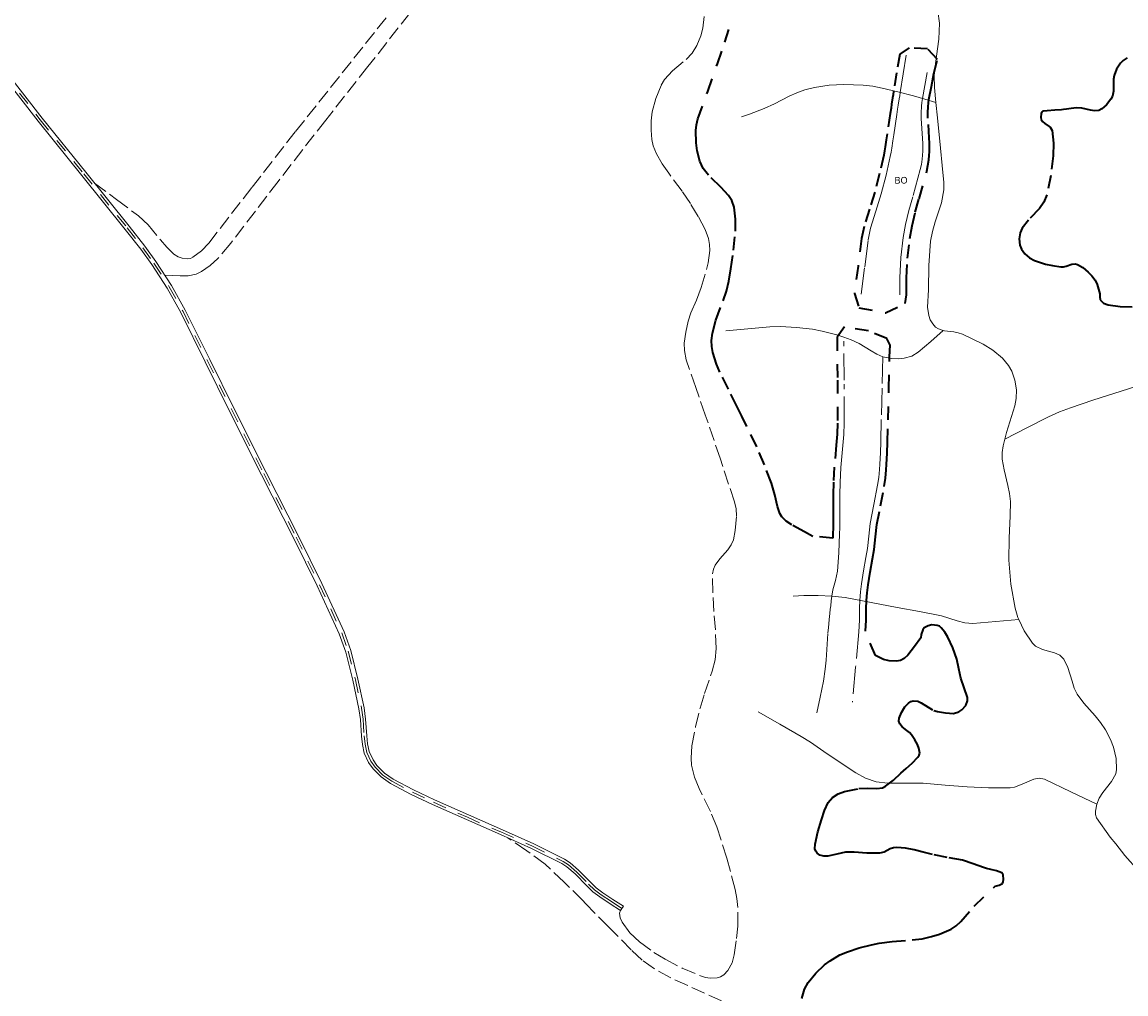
# Model space of a CAD drawing. Header units: metres. Extents: x 397317 to 400830, y 4588008 to 4590370.
# Tile 73 of 88: x 399092 to 399505, y 4589631 to 4589994. Entities that reach past the tile are written whole.
import ezdxf
from ezdxf.enums import TextEntityAlignment as Align

# ---------------------------------------------------------------- set-up
doc = ezdxf.new("R2010")
doc.units = ezdxf.units.M
doc.header["$MEASUREMENT"] = 0
for name, pattern in [('bt5mv20_nopinta', [10, 5, -5]), ('bt5mv20_tlin1', [7, 5.25, -1.75]), ('bt5mv20_tlin4', [17.375, 10, -2.75, 1.875, -2.75])]:
    doc.linetypes.add(name, pattern=pattern)
for name, color, linetype, lineweight in [('COB01_CN', 7, 'Continuous', 15), ('COB01_LN', 7, 'Continuous', 15), ('FLU01_LN', 7, 'Continuous', 15), ('PAR01_LN', 7, 'Continuous', 15), ('TAL01_LN', 7, 'Continuous', 15), ('VIA16_LN', 7, 'Continuous', 15), ('VIA19_LN', 7, 'Continuous', 15)]:
    doc.layers.add(name, color=color, linetype=linetype, lineweight=lineweight)
doc.styles.add('034', font='txt')

msp = doc.modelspace()

# ---------------------------------------------------------------- linework, layer by layer
at = {"layer": 'COB01_LN', "color": 92, "linetype": 'bt5mv20_nopinta', "lineweight": 35}
for points in [[(399422.05, 4589756.24, 157.07), (399420.6, 4589755.57, 157.42), (399419.16, 4589755.27, 157.74), (399416.42, 4589755.37, 158.33), (399414.29, 4589755.91, 158.78), (399411.23, 4589757.42, 159.44), (399407.55, 4589766.44, 159.19), (399407.75, 4589770.57, 158.33), (399407.8, 4589775, 157.38), (399407.91, 4589777.87, 157.19), (399408.01, 4589779.43, 157.59), (399408.15, 4589780.87, 158.49), (399408.5, 4589783.77, 160.47), (399409.3, 4589788.6, 162.95), (399410.19, 4589793.56, 165.28), (399410.74, 4589797.05, 166.41), (399411.27, 4589801.73, 166.99), (399411.8, 4589806.32, 167.32), (399413.14, 4589813.38, 168.47), (399414.55, 4589820.59, 169.6), (399414.99, 4589823.65, 169.83), (399415.32, 4589826.73, 169.64), (399415.45, 4589828.75, 169.17), (399415.59, 4589833.04, 167.54), (399415.73, 4589837.17, 165.67), (399415.96, 4589845.5, 162.11), (399416.26, 4589857.24, 157.96), (399416.55, 4589868.97, 153.81), (399416.82, 4589873.35, 154.24), (399415.49, 4589875.82, 154.48), (399408.64, 4589878.68, 155.4), (399399.69, 4589880.2, 156.22), (399397, 4589876.31, 157.65), (399397.02, 4589860.27, 161.96), (399397.03, 4589844.26, 166.26), (399396.91, 4589840.09, 167.66), (399396.63, 4589836.02, 169.39), (399395.88, 4589827.82, 173.09), (399395.54, 4589822.18, 175.08), (399395.45, 4589817.45, 175.94), (399395.43, 4589812.56, 175.95), (399395.43, 4589809.31, 175.48), (399395.4, 4589805.14, 174.23), (399395.37, 4589802.91, 173.2), (399395.31, 4589801.27, 172.28), (399387.81, 4589801.9, 175.94), (399384.8, 4589803.64, 177.42), (399379.97, 4589806.2, 179.11), (399377.87, 4589807.64, 179.62), (399376.26, 4589809.28, 179.84), (399375.55, 4589810.49, 179.83), (399374.63, 4589813.05, 179.61), (399373.6, 4589817.48, 179.12), (399372.37, 4589821.83, 178.88), (399369.75, 4589828.69, 179.03), (399366.88, 4589835.44, 179.36), (399363.16, 4589843.03, 180.37), (399361.3, 4589846.82, 180.9), (399359.43, 4589850.61, 181.15), (399356.29, 4589856.93, 180.97), (399353.15, 4589863.34, 180.76), (399351.88, 4589866.21, 180.76), (399350.47, 4589870.66, 180.76), (399350.09, 4589872.9, 180.76), (399350.01, 4589875.11, 180.76), (399350.32, 4589877.88, 180.76), (399351.61, 4589882.71, 180.77), (399354.35, 4589889.96, 180.81), (399355.61, 4589893.59, 180.87), (399356.5, 4589897.23, 180.95), (399357.25, 4589901.88, 181.43), (399358.21, 4589908.92, 182.93), (399358.94, 4589915.97, 184.38), (399359, 4589920.45, 185.04), (399358.43, 4589924.94, 185.4), (399357.57, 4589927.41, 185.38), (399356.33, 4589929.35, 185.29), (399353.48, 4589932.45, 184.99), (399348.81, 4589936.93, 184.46), (399346.9, 4589939.38, 184.24), (399345.64, 4589942.12, 184.11), (399344.68, 4589946, 184.02), (399344.21, 4589949.02, 183.95), (399344.08, 4589953.55, 183.91), (399344.36, 4589955.76, 183.92), (399344.92, 4589957.9, 183.96), (399348.56, 4589968.2, 184.4), (399352.23, 4589978.51, 185.05), (399355, 4589986.54, 185.8), (399357.54, 4589994.57, 186.45)], [(399403.43, 4589892.72, 167.82), (399405.11, 4589887.31, 164.95), (399414.97, 4589885.48, 163.12), (399422.43, 4589889, 159.13), (399422.85, 4589892.14, 155.8), (399422.88, 4589895.35, 155.92), (399422.92, 4589898.51, 156.04), (399423.28, 4589905.87, 156.03), (399424.15, 4589913.18, 156), (399424.97, 4589917.98, 156.41), (399426.15, 4589923.06, 157.14), (399427.6, 4589928.11, 157.87), (399430.46, 4589938.38, 159.34), (399430.9, 4589940.48, 159.62), (399431.23, 4589942.56, 159.89), (399431.4, 4589944.19, 159.93), (399431.49, 4589945.79, 159.66), (399431.49, 4589948.81, 158.35), (399431.39, 4589950.78, 157.07), (399430.86, 4589958.16, 151.09), (399430.82, 4589960.18, 149.81), (399430.92, 4589962.53, 148.97), (399431.05, 4589963.75, 148.87), (399431.27, 4589965.13, 149.09), (399432.15, 4589969.97, 150.4), (399433.04, 4589974.84, 151.72), (399434.4, 4589980.13, 152.7), (399430.74, 4589984.08, 153.65), (399423.84, 4589984.5, 154.33), (399420.32, 4589982.12, 155.91), (399419.19, 4589975.17, 153.58), (399418.05, 4589968.22, 151.24), (399417.85, 4589966.97, 150.96), (399417.66, 4589965.75, 150.93), (399417.3, 4589963.41, 151.57), (399417.08, 4589961.92, 152.41), (399416.79, 4589959.96, 153.95), (399415.68, 4589952.36, 161.96), (399415.32, 4589950.12, 163.93), (399414.88, 4589947.42, 165.53), (399414.63, 4589945.93, 165.98), (399414.34, 4589944.33, 166.09), (399412.79, 4589937.46, 165.58), (399410.98, 4589930.6, 165.07), (399409.02, 4589924.23, 164.36), (399407.01, 4589917.7, 163.83), (399406.11, 4589913.18, 164.17), (399404.76, 4589902.9, 166), (399403.43, 4589892.72, 167.82)], [(399505.35, 4589980.71, 174.58), (399503.83, 4589979.69, 173.61), (399502.84, 4589978.7, 173.32), (399501.41, 4589976.49, 173.37), (399500.53, 4589974.17, 173.55), (399500.22, 4589972.74, 173.7), (399500.18, 4589971.28, 173.86), (399500.25, 4589968.3, 174.19), (399499.85, 4589966.35, 174.41), (399499.27, 4589965.26, 174.52), (399497.67, 4589963.19, 174.74), (399495.93, 4589961.63, 174.77), (399494.74, 4589961.1, 174.52), (399493.18, 4589960.97, 173.8), (399491.61, 4589961.18, 172.73), (399488.45, 4589961.91, 169.99), (399486.39, 4589962.02, 168.1), (399484.43, 4589961.79, 165.71), (399482.71, 4589961.57, 163.18), (399481.53, 4589961.42, 161.96), (399480.8, 4589961.33, 161.59), (399478.37, 4589961.12, 161.09), (399475.5, 4589960.91, 160.66), (399473.87, 4589960.77, 160.37), (399473.46, 4589960.52, 160.25), (399473.19, 4589959.96, 160.12), (399473.02, 4589958.48, 159.9), (399473.15, 4589957.66, 159.84), (399473.71, 4589956.89, 159.84), (399474.62, 4589956.22, 159.84), (399476.61, 4589954.82, 159.84), (399477.32, 4589953.58, 159.84), (399477.81, 4589948.84, 159.84), (399477.72, 4589944.09, 159.84), (399476.83, 4589936.77, 159.84), (399475.36, 4589929.51, 159.84), (399474.26, 4589926.84, 159.64), (399472.55, 4589924.44, 159.13), (399468.46, 4589920.04, 157.69), (399466.16, 4589917.09, 156.86), (399465.31, 4589915.29, 156.58), (399464.96, 4589913.16, 156.46), (399465.22, 4589910.79, 156.46), (399465.79, 4589909.26, 156.5), (399467.08, 4589907.45, 156.58), (399468.82, 4589906.03, 156.7), (399470.73, 4589904.96, 156.89), (399474.76, 4589903.62, 157.46), (399477.39, 4589903.13, 157.99), (399480.5, 4589902.66, 158.85), (399481.53, 4589902.67, 159.42), (399482.56, 4589902.94, 160.3), (399484.61, 4589903.66, 162.43), (399485.97, 4589903.78, 163.63), (399486.76, 4589903.56, 164.08), (399488.78, 4589902.35, 164.7), (399490.81, 4589900.62, 164.88), (399492.15, 4589899.23, 164.75), (399493.33, 4589897.62, 164.35), (399494.11, 4589895.99, 163.78), (399495.17, 4589892.6, 162.94), (399495.11, 4589891.42, 162.94), (399495.24, 4589890.26, 162.94), (399496.56, 4589889.04, 162.71), (399498.22, 4589888.42, 162.48), (399502.76, 4589887.79, 162.53), (399507.25, 4589887.71, 162.5)], [(399459.18, 4589673.69, 154.6), (399458.98, 4589675.5, 154.75), (399458.47, 4589676.2, 154.92), (399457.5, 4589676.61, 155.47), (399456.5, 4589676.93, 156.41), (399454.33, 4589677.43, 158.72), (399452.71, 4589677.83, 159.92), (399451.71, 4589678.14, 160.27), (399447.75, 4589679.6, 160.52), (399443.75, 4589680.89, 160.76), (399438.13, 4589681.99, 161.71), (399432.54, 4589683.05, 162.91), (399429.15, 4589683.9, 164.08), (399425.79, 4589684.77, 165.29), (399422.51, 4589685.39, 165.77), (399419.23, 4589685.7, 166.34), (399417.97, 4589685.55, 166.87), (399416.79, 4589685.11, 167.51), (399414.48, 4589683.96, 168.87), (399412.83, 4589683.51, 169.62), (399408.08, 4589683.55, 171.25), (399403.27, 4589683.93, 172.83), (399400.13, 4589683.92, 173.91), (399396.81, 4589683.18, 175.25), (399393.52, 4589682.4, 176.56), (399392.03, 4589682.39, 176.84), (399390.49, 4589682.81, 176.78), (399389.53, 4589683.5, 176.61), (399388.93, 4589684.31, 176.42), (399388.66, 4589685.17, 176.19), (399388.72, 4589686.86, 175.58), (399389.76, 4589691.49, 173.38), (399391.16, 4589696.06, 170.99), (399392.23, 4589699.44, 168.93), (399393.63, 4589702.52, 166.77), (399395.15, 4589704.32, 165.46), (399397.29, 4589705.71, 164.27), (399399.74, 4589706.57, 163.23), (399405.03, 4589707.66, 161.66), (399408.39, 4589707.79, 160.96), (399411.81, 4589707.65, 160.29), (399413.91, 4589708.01, 159.85), (399414.98, 4589708.54, 159.6), (399417.96, 4589710.83, 158.7), (399420.81, 4589713.4, 157.9), (399422.71, 4589715.16, 157.7), (399424.99, 4589717.24, 157.7), (399427.16, 4589719.4, 157.7), (399427.63, 4589720.13, 157.7), (399427.82, 4589720.96, 157.7), (399427.53, 4589722.82, 157.7), (399426.99, 4589724.13, 157.7), (399426.02, 4589725.84, 157.7), (399424.68, 4589727.82, 157.7), (399423.94, 4589728.65, 157.85), (399423.05, 4589729.37, 158.2), (399421.23, 4589730.78, 158.99), (399420.32, 4589731.93, 159.16), (399420.02, 4589732.93, 158.58), (399420.14, 4589733.94, 157.93), (399420.95, 4589736.1, 157.49), (399422.27, 4589738.25, 157.09), (399423.62, 4589739.66, 156.86), (399424.5, 4589740.25, 156.75), (399425.38, 4589740.53, 156.64), (399427.15, 4589740.32, 156.44), (399428.34, 4589739.77, 156.31), (399433.1, 4589736.85, 155.73), (399434.47, 4589736.5, 155.51), (399437.43, 4589736, 154.87), (399440.41, 4589735.76, 154.1), (399442.39, 4589736.33, 153.59), (399443.51, 4589737.07, 153.33), (399444.99, 4589738.71, 152.92), (399445.66, 4589740.48, 152.57), (399445.62, 4589741.7, 152.43), (399444.4, 4589745.28, 152.39), (399443.12, 4589748.89, 152.43), (399442.47, 4589752.47, 152.28), (399441.73, 4589756.06, 152.13), (399440.23, 4589760.23, 152.02), (399438.35, 4589764.28, 152.13), (399437.22, 4589766.16, 152.46), (399435.87, 4589767.79, 152.96), (399435.19, 4589768.31, 153.18), (399434.33, 4589768.66, 153.44), (399432.32, 4589768.83, 153.98), (399430.98, 4589768.55, 154.32), (399429.5, 4589767.69, 154.71), (399428.94, 4589766.95, 154.86), (399428.38, 4589765.27, 155.08), (399428.28, 4589764.06, 155.2), (399425.83, 4589760.78, 155.95), (399423.38, 4589757.49, 156.7), (399422.05, 4589756.24, 157.07)], [(399383.69, 4589629.24, 174.11), (399384.79, 4589632.71, 173.31), (399386.17, 4589635.19, 172.73), (399388.92, 4589638.66, 171.84), (399392.24, 4589641.77, 170.91), (399394.3, 4589643.34, 170.29), (399397.99, 4589645.5, 169), (399400.83, 4589646.74, 167.94), (399405.23, 4589648.17, 166.36), (399409.84, 4589649.34, 165.01), (399412.59, 4589649.89, 164.49), (399417.52, 4589650.48, 164.12), (399425, 4589651.11, 164.01), (399428.67, 4589651.6, 163.77), (399432.24, 4589652.39, 163.17), (399435.26, 4589653.29, 162.27), (399439.55, 4589655.1, 160.65), (399441.46, 4589656.36, 159.9), (399443.13, 4589657.96, 159.32), (399448.1, 4589663.79, 157.8), (399456.04, 4589671.23, 154.57), (399457.53, 4589671.54, 154.55), (399458.71, 4589672.18, 154.56), (399459.03, 4589672.82, 154.57), (399459.18, 4589673.69, 154.6)]]:
    msp.add_polyline3d(points, dxfattribs=at)
at = {"layer": 'FLU01_LN', "color": 150, "linetype": 'Continuous', "lineweight": 15}
for points in [[(399430.08, 4590008.02, 149.33), (399431.82, 4590005.41, 149.15), (399433.18, 4590002.59, 148.93), (399434.55, 4589998.2, 148.6), (399435.16, 4589993.66, 148.38), (399434.93, 4589987.67, 148.23), (399433.65, 4589978.67, 148.09), (399433.21, 4589974.18, 148.04), (399433.3, 4589969.69, 147.99), (399433.87, 4589964.1, 147.96)], [(399361.14, 4589958.63, 172.33), (399364.16, 4589959.65, 171.37), (399369.63, 4589961.85, 169.55), (399373.53, 4589963.54, 168.12), (399379.07, 4589966.36, 165.9), (399381.9, 4589967.67, 164.8), (399384.88, 4589968.76, 163.72), (399388.5, 4589969.7, 162.52), (399393.99, 4589970.53, 160.78), (399399.45, 4589970.76, 159), (399406.65, 4589970.49, 156.31), (399410.24, 4589970.09, 154.91), (399413.83, 4589969.43, 153.57), (399419.65, 4589968.05, 151.49), (399425.51, 4589966.49, 149.81), (399429.69, 4589965.3, 148.89), (399433.87, 4589964.1, 147.96)], [(399433.87, 4589964.1, 147.96), (399434.45, 4589958.34, 147.93), (399435.6, 4589946.99, 147.86), (399436.24, 4589940.55, 147.62), (399436.84, 4589934.12, 147.4), (399436.85, 4589931.35, 147.39), (399435.96, 4589926.56, 147.4), (399433.62, 4589919.43, 147.45), (399432.55, 4589915.85, 147.46), (399431.87, 4589912.22, 147.45), (399431.24, 4589903.14, 147.38), (399431.03, 4589894.03, 147.3), (399430.74, 4589887.62, 147.2), (399431.18, 4589884.44, 147.14), (399431.75, 4589882.87, 147.11), (399432.65, 4589881.31, 147.09), (399433.74, 4589880.12, 147.08), (399434.84, 4589879.42, 147.09), (399436.63, 4589878.86, 147.11)], [(399597.05, 4589882.31, 150.41), (399593.83, 4589881.33, 150.28), (399586.35, 4589879.82, 150.11), (399578.8, 4589878.74, 149.89), (399565.06, 4589877.37, 149), (399558.18, 4589876.72, 148.53), (399551.34, 4589875.74, 148.19), (399546.7, 4589874.72, 148.08), (399539.9, 4589872.62, 147.99), (399533.23, 4589870.01, 147.84), (399528.25, 4589867.51, 147.64), (399521.08, 4589863.22, 147.33), (399517.44, 4589861.22, 147.18), (399513.64, 4589859.57, 147.05), (399503.11, 4589856.19, 146.74), (399492.56, 4589852.85, 146.45), (399484.17, 4589849.98, 146.3), (399480.03, 4589848.42, 146.22), (399476, 4589846.59, 146.09), (399467.82, 4589842.44, 145.74), (399459.63, 4589838.29, 145.39)], [(399355.35, 4589878.71, 176.45), (399363.57, 4589879.46, 172.94), (399371.78, 4589880.2, 169.42), (399375.74, 4589880.36, 167.8), (399381.74, 4589880.01, 165.52), (399387.69, 4589879.3, 163.23), (399391.39, 4589878.64, 161.56), (399396.81, 4589877.17, 158.85), (399399.5, 4589876.31, 157.65), (399402.19, 4589875.42, 156.71), (399405.18, 4589874.04, 155.9), (399409.6, 4589871.26, 154.83), (399411.82, 4589869.98, 154.33), (399414.05, 4589869.03, 153.81), (399417.3, 4589868.37, 153.19), (399419.98, 4589868.29, 152.77), (399421.99, 4589868.49, 152.44), (399424.82, 4589869.29, 151.86), (399427.2, 4589870.72, 151.1), (399431.92, 4589874.79, 149.11), (399436.63, 4589878.86, 147.11)], [(399436.63, 4589878.86, 147.11), (399437.01, 4589878.74, 147.12), (399440.5, 4589878.31, 147.17), (399442.2, 4589878, 147.18), (399443.79, 4589877.44, 147.17), (399451.47, 4589873.76, 146.9), (399455.19, 4589871.51, 146.68), (399458.76, 4589868.5, 146.45), (399460.97, 4589865.79, 146.22), (399462.18, 4589863.63, 146.01), (399463.37, 4589860.24, 145.72), (399463.92, 4589856.73, 145.55), (399463.86, 4589853.48, 145.5), (399463.37, 4589850.64, 145.47), (399460.25, 4589840.7, 145.4), (399459.63, 4589838.29, 145.39)], [(399459.63, 4589838.29, 145.39), (399458.96, 4589835.72, 145.37), (399458.65, 4589833.23, 145.35), (399458.68, 4589830.74, 145.32), (399459.32, 4589826.81, 145.26), (399460.78, 4589820.91, 145.17), (399461.39, 4589817.96, 145.13), (399461.7, 4589815, 145.1), (399461.67, 4589809.55, 145.06), (399461.22, 4589801.29, 145.03), (399461.07, 4589793.02, 145), (399461.86, 4589784.06, 144.98), (399463.46, 4589775.14, 144.96), (399464.5, 4589771.62, 144.94), (399464.86, 4589770.86, 144.93)], [(399380.56, 4589779.61, 164.87), (399384.55, 4589779.86, 163.17), (399389.9, 4589779.78, 160.97), (399394.92, 4589779.59, 159.36), (399399.98, 4589779.03, 158.17), (399409.71, 4589777.18, 156.41), (399419.43, 4589775.31, 154.64), (399427.67, 4589773.79, 152.93), (399435.89, 4589772.27, 151.14), (399441.77, 4589770.4, 149.62), (399444.7, 4589769.56, 148.86), (399447.7, 4589769.36, 148.2), (399456.28, 4589770.11, 146.57), (399464.86, 4589770.86, 144.93)], [(399464.86, 4589770.86, 144.93), (399466.87, 4589766.68, 144.88), (399469.95, 4589762.04, 144.79), (399471.12, 4589760.9, 144.75), (399473.76, 4589759.64, 144.65), (399478.19, 4589758.38, 144.48), (399480.14, 4589757.49, 144.4), (399481.64, 4589756.08, 144.34), (399483.19, 4589752.96, 144.26), (399484.73, 4589747.77, 144.16), (399485.56, 4589745.24, 144.11), (399486.71, 4589742.91, 144.06), (399489.17, 4589739.58, 143.99), (399493.38, 4589734.82, 143.88), (399495.44, 4589732.33, 143.83), (399497.28, 4589729.63, 143.79), (399499.11, 4589726.04, 143.76), (399500.18, 4589723.21, 143.75), (399501.19, 4589718.93, 143.74), (399501.4, 4589714.83, 143.71), (399501.05, 4589713.17, 143.69), (399499.51, 4589710.35, 143.64), (399496.28, 4589706.2, 143.56), (399494.87, 4589704.09, 143.52), (399493.97, 4589701.91, 143.5), (399493.96, 4589701.84, 143.5)], [(399367.48, 4589736.41, 168.85), (399375.52, 4589731.77, 167.52), (399383.56, 4589727.12, 166.19), (399387.01, 4589724.99, 165.39), (399391.96, 4589721.59, 163.74), (399396.94, 4589718.2, 162.2), (399403.92, 4589713.55, 160.53), (399407.59, 4589711.58, 159.69), (399411.54, 4589710.25, 158.86), (399415.89, 4589709.68, 157.98), (399422.46, 4589709.71, 156.67), (399429.05, 4589709.66, 155.37), (399437.28, 4589708.96, 154.02), (399445.5, 4589708.28, 152.72), (399453.54, 4589707.99, 151.19), (399461.58, 4589708.01, 149.68), (399463.24, 4589708.23, 149.39), (399466.14, 4589709.34, 148.87), (399470.42, 4589711.25, 148.1), (399472.49, 4589711.62, 147.72), (399474.5, 4589711.19, 147.33), (399484.23, 4589706.52, 145.42), (399493.96, 4589701.84, 143.5)], [(399493.96, 4589701.84, 143.5), (399493.46, 4589699.3, 143.49), (399493.49, 4589697.97, 143.48), (399493.93, 4589696.77, 143.48), (399499.03, 4589689.57, 143.48), (399501.06, 4589687.01, 143.48), (399504.5, 4589682.66, 143.47), (399509.54, 4589676.92, 143.38)]]:
    msp.add_polyline3d(points, dxfattribs=at)
at = {"layer": 'PAR01_LN', "color": 3, "linetype": 'bt5mv20_tlin1', "lineweight": 15}
for points in [[(399119.36, 4589933.94, 196.86), (399127.62, 4589927.8, 196.88), (399135.87, 4589921.66, 196.91), (399139.4, 4589918.39, 196.85), (399144, 4589912.74, 196.62), (399146.36, 4589909.94, 196.52), (399149.01, 4589907.38, 196.48), (399150.65, 4589906.35, 196.48), (399152.08, 4589905.83, 196.48), (399154.26, 4589905.59, 196.48), (399155.28, 4589905.78, 196.48), (399156.18, 4589906.19, 196.48), (399159.31, 4589908.58, 196.48), (399162.06, 4589911.49, 196.48), (399178.28, 4589932.4, 196.7), (399194.54, 4589953.24, 196.9), (399216.35, 4589980.59, 196.64), (399238.16, 4590007.94, 196.35)], [(399237.26, 4589997.4, 193.78), (399221.52, 4589977.45, 194.34), (399205.79, 4589957.5, 194.96), (399188.02, 4589934.54, 195.36), (399170.32, 4589911.5, 195.43), (399165.47, 4589905.72, 195.3), (399162.66, 4589903.14, 195.2), (399159.35, 4589900.84, 195.13), (399157.41, 4589899.94, 195.09), (399154.44, 4589899.29, 195.03), (399151.42, 4589899.24, 195.13), (399148.54, 4589899.38, 195.34), (399145.66, 4589899.51, 195.55)], [(399317.04, 4589663.7, 186.99), (399316.51, 4589662.9, 186.99), (399315.98, 4589662.1, 186.99), (399315.62, 4589661.09, 186.99), (399315.84, 4589659.37, 186.99), (399316.59, 4589657.73, 186.99), (399319.45, 4589653.76, 186.99), (399323.03, 4589650.37, 186.99), (399328.47, 4589646.42, 187), (399332.64, 4589643.89, 187.03), (399339.03, 4589640.63, 187.06), (399345.56, 4589637.83, 187.08), (399347.75, 4589637.11, 187.08), (399349.5, 4589636.79, 187.08), (399352.14, 4589636.92, 187.08), (399353.39, 4589637.36, 187.08), (399354.56, 4589638.12, 187.08), (399356.14, 4589639.76, 187.08), (399357.66, 4589642.53, 187.08), (399358.46, 4589645.57, 187.08), (399359.38, 4589651.68, 187.12), (399359.81, 4589656.3, 187.17), (399359.82, 4589663.2, 187.27), (399359.48, 4589666.6, 187.3), (399358.85, 4589669.95, 187.31), (399355.7, 4589681.71, 187.21), (399352.01, 4589693.33, 187.11), (399349.58, 4589699.13, 187.1), (399345.35, 4589707.65, 187.1), (399343.62, 4589711.97, 187.1), (399342.55, 4589716.39, 187.11), (399342.34, 4589719, 187.12), (399342.61, 4589723.65, 187.14), (399344, 4589730.7, 187.17), (399345.7, 4589737.67, 187.2), (399347.35, 4589743.26, 187.21), (399350.27, 4589751.58, 187.22), (399351.34, 4589755.79, 187.22), (399351.78, 4589760.07, 187.2), (399351.42, 4589766.97, 187.15), (399350.83, 4589773.88, 187.1), (399350.49, 4589780.89, 187.04), (399350.37, 4589787.89, 186.97), (399350.67, 4589789.67, 186.94), (399351.32, 4589791.11, 186.89), (399353.07, 4589793.47, 186.77), (399356.12, 4589796.89, 186.6), (399357.37, 4589798.7, 186.53), (399358.15, 4589800.67, 186.49), (399358.87, 4589804.16, 186.5), (399359.38, 4589809.56, 186.59), (399359.19, 4589812.22, 186.62), (399358.6, 4589814.8, 186.63), (399353.18, 4589831.09, 186.48), (399347.66, 4589847.35, 186.35), (399344.09, 4589857.6, 186.33), (399340.55, 4589867.86, 186.35), (399339.85, 4589871.39, 186.37), (399339.81, 4589874.13, 186.39), (399340.33, 4589878.27, 186.45), (399341.24, 4589882.3, 186.53), (399342.3, 4589885.5, 186.64), (399344.34, 4589890.15, 186.9), (399346.18, 4589894.87, 187.13), (399348.8, 4589904.1, 187.28), (399349.38, 4589908.76, 187.33), (399349.28, 4589911.04, 187.37), (399348.86, 4589913.25, 187.43), (399347.62, 4589916.63, 187.69), (399345.04, 4589921.5, 188.32), (399342.12, 4589926.26, 188.79), (399338.99, 4589930.9, 188.88), (399333.98, 4589937.58, 188.76), (399331.57, 4589941.08, 188.73), (399329.39, 4589944.87, 188.81), (399328.21, 4589947.87, 188.98), (399327.69, 4589950.19, 189.16), (399327.38, 4589953.7, 189.41), (399327.45, 4589957.17, 189.55), (399327.85, 4589960.53, 189.57), (399329.13, 4589965.53, 189.58), (399331.14, 4589970.46, 189.55), (399332.46, 4589972.65, 189.53), (399335.44, 4589975.86, 189.46), (399340.47, 4589980.16, 189.36), (399342.74, 4589982.52, 189.32), (399344.56, 4589985.31, 189.31), (399346.03, 4589989.01, 189.38), (399346.75, 4589991.86, 189.5), (399347.3, 4589996.19, 189.69)], [(399353.77, 4589628.33, 184.99), (399341.1, 4589634.06, 185.78), (399334.79, 4589636.98, 186.19), (399328.66, 4589640.3, 186.54), (399324.12, 4589643.57, 186.69), (399320.02, 4589647.37, 186.83), (399311.44, 4589656.05, 187.39), (399302.9, 4589664.77, 187.96), (399301.88, 4589665.82, 188.02), (399294.95, 4589672.77, 188.35), (399287.79, 4589679.43, 188.73), (399280.95, 4589684.46, 189.18), (399273.9, 4589689.23, 189.68)]]:
    msp.add_polyline3d(points, dxfattribs=at)
at = {"layer": 'TAL01_LN', "color": 3, "linetype": 'bt5mv20_tlin4', "lineweight": 15}
for points in [[(399405.91, 4589892.4, 167.82), (399407.24, 4589902.58, 166), (399408.58, 4589912.77, 164.17), (399409.44, 4589917.09, 163.83), (399411.41, 4589923.5, 164.36), (399413.38, 4589929.91, 165.07), (399415.22, 4589936.87, 165.58), (399416.79, 4589943.83, 166.09), (399417.09, 4589945.5, 165.98), (399417.35, 4589947.01, 165.53), (399417.79, 4589949.72, 163.93), (399418.15, 4589951.98, 161.96), (399419.26, 4589959.6, 153.95), (399419.55, 4589961.55, 152.41), (399419.77, 4589963.04, 151.57), (399420.13, 4589965.37, 150.93), (399420.32, 4589966.58, 150.96), (399420.52, 4589967.82, 151.24), (399421.66, 4589974.77, 153.58), (399422.79, 4589981.72, 155.91)], [(399430.58, 4589975.29, 151.72), (399429.69, 4589970.42, 150.4), (399428.8, 4589965.55, 149.09), (399428.57, 4589964.07, 148.87), (399428.43, 4589962.71, 148.97), (399428.32, 4589960.21, 149.81), (399428.36, 4589958.05, 151.09), (399428.89, 4589950.62, 157.07), (399428.99, 4589948.74, 158.35), (399428.99, 4589945.86, 159.66), (399428.91, 4589944.39, 159.93), (399428.75, 4589942.89, 159.89), (399428.44, 4589940.93, 159.62), (399428.03, 4589938.97, 159.34), (399425.19, 4589928.79, 157.87), (399423.73, 4589923.69, 157.14), (399422.52, 4589918.48, 156.41), (399421.67, 4589913.54, 156), (399420.79, 4589906.08, 156.03), (399420.42, 4589898.59, 156.04), (399420.38, 4589895.38, 155.92), (399420.35, 4589892.16, 155.8)], [(399389.33, 4589736.02, 168.24), (399390.56, 4589741.89, 168.8), (399391.8, 4589747.76, 169.36), (399392.52, 4589752.29, 169.34), (399392.84, 4589755.71, 168.87), (399393.51, 4589765.92, 166.51), (399393.69, 4589767.76, 165.79), (399394, 4589770.86, 163.52), (399394.23, 4589773.1, 161.56), (399394.4, 4589774.75, 160.26), (399394.53, 4589775.97, 159.51), (399394.72, 4589777.78, 158.96), (399394.82, 4589778.69, 159.03), (399394.92, 4589779.59, 159.36), (399395.37, 4589781.93, 160.71), (399396.38, 4589785.39, 162.96), (399397.13, 4589788.87, 165.19), (399397.63, 4589795.72, 169.25), (399397.87, 4589802.85, 173.2), (399397.9, 4589805.11, 174.23), (399397.93, 4589809.3, 175.48), (399397.93, 4589812.55, 175.95), (399397.95, 4589817.42, 175.94), (399398.04, 4589822.08, 175.08), (399398.37, 4589827.63, 173.09), (399399.12, 4589835.82, 169.39), (399399.41, 4589839.97, 167.66), (399399.53, 4589844.23, 166.26), (399399.52, 4589860.27, 161.96), (399399.5, 4589876.31, 157.65)], [(399414.05, 4589869.03, 153.81), (399413.76, 4589857.3, 157.96), (399413.46, 4589845.57, 162.11), (399413.23, 4589837.25, 165.67), (399413.09, 4589833.12, 167.54), (399412.95, 4589828.87, 169.17), (399412.83, 4589826.94, 169.64), (399412.51, 4589823.96, 169.83), (399412.08, 4589821.01, 169.6), (399410.68, 4589813.85, 168.47), (399409.33, 4589806.7, 167.32), (399408.79, 4589802.02, 166.99), (399408.26, 4589797.39, 166.41), (399407.72, 4589793.97, 165.28), (399406.84, 4589789.02, 162.95), (399406.03, 4589784.13, 160.47), (399405.66, 4589781.14, 158.49), (399405.52, 4589779.63, 157.59), (399405.41, 4589778, 157.19), (399405.3, 4589775.06, 157.38), (399405.25, 4589770.64, 158.33), (399405.04, 4589766.21, 159.27), (399403.84, 4589753.08, 161.17), (399402.63, 4589739.96, 163.07)]]:
    msp.add_polyline3d(points, dxfattribs=at)
at = {"layer": 'VIA16_LN', "color": 42, "linetype": 'bt5mv20_nopinta', "lineweight": 15}
msp.add_polyline3d([(399085.19, 4589975.47, 198.19), (399099.09, 4589957.62, 197.41), (399115.33, 4589937.4, 196.94), (399131.64, 4589917.21, 196.52), (399137.41, 4589909.79, 196.22), (399141.54, 4589904.07, 195.87), (399147.32, 4589895.21, 195.31), (399152.47, 4589885.99, 194.86), (399161.59, 4589867.57, 194.21), (399170.71, 4589849.16, 193.7), (399182.68, 4589825.36, 193.15), (399194.73, 4589801.59, 192.63), (399203.47, 4589783.87, 192.33), (399211.76, 4589765.86, 191.94), (399214.23, 4589758.99, 191.72), (399216.89, 4589748.37, 191.36), (399219.18, 4589737.68, 191), (399219.75, 4589733.58, 190.87), (399220.14, 4589727.36, 190.67), (399220.48, 4589724.25, 190.58), (399221.11, 4589721.17, 190.48), (399222.66, 4589717.89, 190.44), (399224.22, 4589715.66, 190.45), (399227.1, 4589712.75, 190.49), (399230.46, 4589710.42, 190.48), (399238.21, 4589706.35, 190.28), (399246.08, 4589702.57, 190.04), (399258.75, 4589696.95, 189.94), (399271.45, 4589691.39, 189.84), (399283.12, 4589686.15, 189.18), (399294.57, 4589680.49, 188.29), (399296.54, 4589679.21, 188.18), (399299.66, 4589676.5, 188.11), (399304.03, 4589672, 188.06), (399306.29, 4589669.87, 187.98), (399308.75, 4589667.99, 187.78), (399312.63, 4589665.44, 187.38), (399316.51, 4589662.9, 186.99)], dxfattribs=at)
at = {"layer": 'VIA19_LN', "color": 7, "linetype": 'Continuous', "lineweight": 15}
for points in [[(399084.43, 4589974.88, 198.19), (399098.34, 4589957.02, 197.41), (399114.58, 4589936.8, 196.94), (399130.89, 4589916.61, 196.52), (399136.64, 4589909.21, 196.22), (399140.75, 4589903.52, 195.87), (399146.5, 4589894.72, 195.31), (399151.62, 4589885.54, 194.86), (399160.73, 4589867.15, 194.21), (399169.85, 4589848.73, 193.7), (399181.83, 4589824.93, 193.15), (399193.87, 4589801.16, 192.63), (399202.61, 4589783.46, 192.33), (399210.87, 4589765.5, 191.94), (399213.31, 4589758.71, 191.72), (399215.96, 4589748.16, 191.36), (399218.23, 4589737.51, 191), (399218.79, 4589733.48, 190.87), (399219.19, 4589727.27, 190.67), (399219.53, 4589724.1, 190.58), (399220.19, 4589720.86, 190.48), (399221.82, 4589717.4, 190.44), (399223.49, 4589715.04, 190.45), (399226.48, 4589712.01, 190.49), (399229.96, 4589709.6, 190.48), (399237.77, 4589705.49, 190.28), (399245.68, 4589701.7, 190.04), (399258.36, 4589696.07, 189.94), (399271.06, 4589690.51, 189.84), (399282.71, 4589685.28, 189.18), (399294.09, 4589679.66, 188.29), (399295.96, 4589678.44, 188.18), (399299, 4589675.81, 188.11), (399303.36, 4589671.32, 188.06), (399305.67, 4589669.13, 187.98), (399308.19, 4589667.21, 187.78), (399312.1, 4589664.64, 187.38), (399315.98, 4589662.1, 186.99)], [(399085.95, 4589976.06, 198.19), (399099.84, 4589958.22, 197.41), (399116.08, 4589938, 196.94), (399132.39, 4589917.81, 196.52), (399138.18, 4589910.36, 196.22), (399142.33, 4589904.61, 195.87), (399148.14, 4589895.71, 195.31), (399153.32, 4589886.44, 194.86), (399162.45, 4589868, 194.21), (399171.57, 4589849.59, 193.7), (399183.54, 4589825.79, 193.15), (399195.59, 4589802.02, 192.63), (399204.34, 4589784.28, 192.33), (399212.65, 4589766.22, 191.94), (399215.15, 4589759.27, 191.72), (399217.83, 4589748.59, 191.36), (399220.13, 4589737.85, 191), (399220.7, 4589733.67, 190.87), (399221.1, 4589727.44, 190.67), (399221.42, 4589724.4, 190.58), (399222.03, 4589721.48, 190.48), (399223.49, 4589718.37, 190.44), (399224.96, 4589716.27, 190.45), (399227.72, 4589713.48, 190.49), (399230.96, 4589711.24, 190.48), (399238.64, 4589707.21, 190.28), (399246.48, 4589703.44, 190.04), (399259.14, 4589697.83, 189.94), (399271.84, 4589692.27, 189.84), (399283.53, 4589687.02, 189.18), (399295.05, 4589681.32, 188.29), (399297.12, 4589679.98, 188.18), (399300.32, 4589677.2, 188.11), (399304.7, 4589672.69, 188.06), (399306.92, 4589670.6, 187.98), (399309.31, 4589668.77, 187.78), (399313.16, 4589666.25, 187.38), (399317.04, 4589663.7, 186.99)]]:
    msp.add_polyline3d(points, dxfattribs=at)

# ---------------------------------------------------------------- texts
at = {"layer": 'COB01_CN', "color": 252, "linetype": 'Continuous', "lineweight": 0, "style": '034'}
msp.add_text('BO', height=2.5, dxfattribs=at).set_placement((399420.83, 4589934.99), align=Align.MIDDLE_CENTER)

doc.saveas('drawing.dxf')
